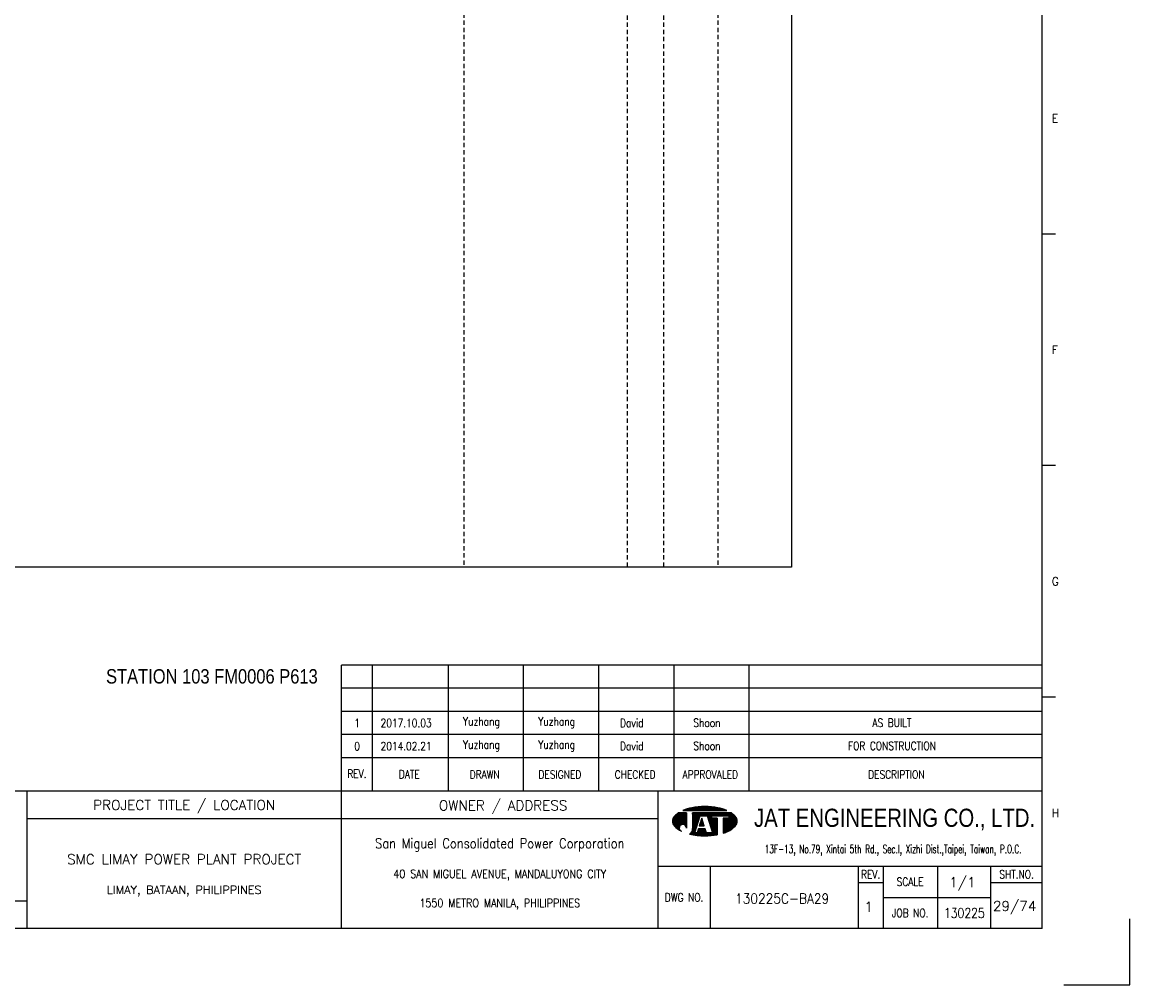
# Model space of a CAD drawing. Extents: x 2362 to 3328, y -139 to 544.
# Tile 3 of 4: x 2943 to 3328, y -139 to 196. Entities that reach past the tile are written whole.
import ezdxf
from ezdxf.enums import TextEntityAlignment as Align

# ---------------------------------------------------------------- set-up
doc = ezdxf.new("R2010")
doc.units = 0
doc.header["$MEASUREMENT"] = 0
doc.linetypes.add('HIDDEN', pattern=[4, 1.5, -1, 1.5])
doc.layers.get('0').update_dxf_attribs({"linetype": 'CONTINUOUS'})
doc.layers.get('DEFPOINTS').update_dxf_attribs({"linetype": 'CONTINUOUS'})
for name, color, linetype in [('B_DIM', 7, 'CONTINUOUS'), ('CON', 4, 'CONTINUOUS'), ('DCS', 7, 'CONTINUOUS'), ('HID', 2, 'HIDDEN'), ('T', 2, 'CONTINUOUS'), ('TEXT', 7, 'CONTINUOUS'), ('圖框CON', 4, 'CONTINUOUS'), ('框線', 6, 'CONTINUOUS')]:
    doc.layers.add(name, color=color, linetype=linetype)
doc.styles.add('AEH', font='simplex', dxfattribs={"width": 0.8, "bigfont": 'ae'})
doc.styles.add('DAYUKP', font='complex', dxfattribs={"bigfont": 'DAYUKP.SHX'})
doc.styles.add('E2', font='simplex.shx', dxfattribs={"height": 2})
doc.styles.add('E3', font='simplex.shx', dxfattribs={"height": 3})
doc.styles.add('ROMANS', font='romans', dxfattribs={"width": 0.8})
doc.styles.add('style3', font='ARIALN.TTF')
doc.styles.add('WMF-Arial0', font='arial.ttf')

# ---------------------------------------------------------------- blocks, each defined once
blk = doc.blocks.new('1880-TITLE_BLK')
at = {"layer": 'TEXT', "color": 2, "linetype": 'Continuous', "style": 'E3'}
for tag, p in [('SCALE', (790.95, 31.17)), ('DWG_NO', (736.41, 26.44)), ('REV', (762.59, 23.97)), ('SHT_NO', (806.74, 23.97))]:
    blk.add_attdef(tag, text='', height=3, dxfattribs=at).set_placement(p, align=Align.MIDDLE)
at = {"layer": 'TEXT', "linetype": 'Continuous', "style": 'E2', "width": 0.6}
for tag, p in [('REV_DATE', (418.65, 19.76)), ('APPR_DATE', (492.93, 19.76))]:
    blk.add_attdef(tag, text='', height=2, dxfattribs=at).set_placement(p, align=Align.MIDDLE_LEFT)
blk = doc.blocks.new('1')
at = {"layer": 'B_DIM'}
for p, q in [((2181.53, 118.11), (1938.08, 118.11)), ((1938.08, 74.29), (1938.08, 118.11)), ((1948.92, 74.29), (1948.92, 118.11)), ((1975.28, 74.29), (1975.28, 118.11)), ((2001.39, 74.29), (2001.39, 118.11)), ((2027.5, 74.29), (2027.5, 118.11)), ((2053.62, 74.29), (2053.62, 118.11)), ((2079.73, 74.29), (2079.73, 118.11)), ((2181.53, 110.07), (1938.08, 110.07)), ((1938.08, 77.93), (1938.08, 104.33)), ((2181.53, 102.03), (1938.08, 102.03)), ((2181.53, 93.99), (1938.08, 93.99)), ((2181.53, 85.95), (1938.08, 85.95))]:
    blk.add_line(p, q, dxfattribs=at)
at = {"layer": 'DEFPOINTS'}
blk.add_lwpolyline([(2189, 7.08), (2211.97, 7.08), (2211.97, 30.05)], dxfattribs=at)
at = {"layer": 'T', "color": 0, "lineweight": -3}
for p, q in [((2053.09, 63.82), (2056.14, 66.87)), ((2053.09, 64.04), (2055.92, 66.87)), ((2053.11, 63.62), (2056.36, 66.87)), ((2053.12, 64.29), (2055.7, 66.87)), ((2053.14, 63.43), (2056.58, 66.87)), ((2053.18, 63.25), (2056.8, 66.87)), ((2053.18, 64.57), (2055.47, 66.87)), ((2053.24, 63.08), (2057.03, 66.87)), ((2053.29, 64.91), (2055.25, 66.87)), ((2053.3, 62.92), (2057.25, 66.87)), ((2053.37, 62.77), (2057.47, 66.87)), ((2053.45, 62.63), (2057.69, 66.87)), ((2053.54, 62.5), (2057.91, 66.86)), ((2053.61, 65.45), (2054.47, 66.31)), ((2053.64, 62.37), (2057.91, 66.64)), ((2053.74, 62.25), (2057.91, 66.42)), ((2053.84, 62.14), (2057.91, 66.2)), ((2053.95, 62.02), (2057.91, 65.98)), ((2054.07, 61.91), (2057.91, 65.75)), ((2054.18, 61.8), (2057.91, 65.53)), ((2056.94, 67.67), (2057.09, 67.82)), ((2057.16, 67.67), (2057.44, 67.95)), ((2057.39, 67.67), (2057.78, 68.07)), ((2057.61, 67.67), (2058.11, 68.18)), ((2057.83, 67.67), (2058.43, 68.27)), ((2058.05, 67.67), (2058.73, 68.35)), ((2058.27, 67.67), (2059.03, 68.43)), ((2058.49, 67.67), (2059.32, 68.49)), ((2058.72, 67.67), (2059.6, 68.55)), ((2058.94, 67.67), (2059.87, 68.6)), ((2059.16, 67.67), (2060.14, 68.65)), ((2059.38, 67.67), (2060.41, 68.7)), ((2059.6, 67.67), (2060.67, 68.74)), ((2059.82, 67.67), (2060.93, 68.77)), ((2060.05, 67.67), (2061.18, 68.81)), ((2060.05, 63.24), (2063.68, 66.87)), ((2060.05, 63.46), (2063.46, 66.87)), ((2060.05, 63.68), (2063.23, 66.87)), ((2060.05, 63.9), (2063.01, 66.87)), ((2060.05, 64.13), (2062.79, 66.87)), ((2060.05, 64.35), (2062.57, 66.87)), ((2060.05, 64.57), (2062.35, 66.87)), ((2060.05, 64.79), (2062.13, 66.87)), ((2060.05, 65.01), (2061.9, 66.87)), ((2060.05, 65.23), (2061.68, 66.87)), ((2060.05, 65.46), (2061.46, 66.87)), ((2060.05, 66.12), (2060.79, 66.87)), ((2060.05, 66.34), (2060.57, 66.87)), ((2060.05, 66.56), (2060.35, 66.87)), ((2060.05, 66.79), (2060.13, 66.87)), ((2060.05, 65.68), (2061.24, 66.87)), ((2060.05, 65.9), (2061.02, 66.87)), ((2060.05, 63.02), (2062.67, 65.64)), ((2060.27, 67.67), (2061.44, 68.84)), ((2060.49, 67.67), (2061.69, 68.87)), ((2060.71, 67.67), (2061.93, 68.89)), ((2060.93, 67.67), (2062.18, 68.91)), ((2061.15, 67.67), (2062.42, 68.93)), ((2061.38, 67.67), (2062.66, 68.95)), ((2061.6, 67.67), (2062.89, 68.97)), ((2061.82, 67.67), (2063.13, 68.98)), ((2062.04, 67.67), (2063.36, 68.99)), ((2062.26, 67.67), (2063.59, 69)), ((2062.48, 67.67), (2063.82, 69)), ((2062.71, 67.67), (2064.04, 69.01)), ((2062.83, 65.8), (2063.9, 66.87)), ((2062.93, 67.67), (2064.27, 69.01)), ((2063.05, 65.8), (2064.12, 66.87)), ((2063.15, 67.67), (2064.49, 69.01)), ((2063.27, 65.8), (2064.34, 66.87)), ((2063.37, 67.67), (2064.71, 69.01)), ((2063.49, 65.8), (2064.56, 66.87)), ((2063.59, 67.67), (2064.92, 69)), ((2063.72, 65.8), (2064.79, 66.87)), ((2063.81, 67.67), (2065.14, 69)), ((2063.94, 65.8), (2065.01, 66.87)), ((2064.04, 67.67), (2065.35, 68.99)), ((2064.16, 65.8), (2065.23, 66.87)), ((2064.26, 67.67), (2065.56, 68.98)), ((2064.38, 65.8), (2065.45, 66.87)), ((2064.48, 67.67), (2065.78, 68.97)), ((2064.6, 65.8), (2065.67, 66.87)), ((2064.7, 67.67), (2065.98, 68.95)), ((2064.82, 65.8), (2065.89, 66.87)), ((2064.92, 67.67), (2066.19, 68.94)), ((2065.05, 65.8), (2066.12, 66.87)), ((2065.14, 67.67), (2066.4, 68.92)), ((2065.16, 65.69), (2066.34, 66.87)), ((2065.22, 65.53), (2066.56, 66.87)), ((2065.27, 65.36), (2066.78, 66.87)), ((2065.32, 65.19), (2067, 66.87)), ((2065.37, 67.67), (2066.6, 68.9)), ((2065.38, 65.02), (2067.22, 66.87)), ((2065.43, 64.85), (2067.45, 66.87)), ((2065.48, 64.69), (2067.67, 66.87)), ((2065.54, 64.52), (2066.74, 65.71)), ((2065.59, 67.67), (2066.8, 68.88)), ((2065.59, 64.35), (2066.74, 65.49)), ((2065.81, 67.67), (2067, 68.86)), ((2066.03, 67.67), (2067.2, 68.84)), ((2066.25, 67.67), (2067.4, 68.82)), ((2066.47, 67.67), (2067.6, 68.79)), ((2066.7, 67.67), (2067.79, 68.77)), ((2066.82, 65.8), (2067.89, 66.87)), ((2066.92, 67.67), (2067.98, 68.74)), ((2067.04, 65.8), (2068.11, 66.87)), ((2067.14, 67.67), (2068.18, 68.71)), ((2067.26, 65.8), (2068.33, 66.87)), ((2067.36, 67.67), (2068.37, 68.68)), ((2067.48, 65.8), (2068.55, 66.87)), ((2067.58, 67.67), (2068.56, 68.64)), ((2067.71, 65.8), (2068.78, 66.87)), ((2067.81, 67.67), (2068.75, 68.61)), ((2067.93, 65.8), (2069, 66.87)), ((2068.03, 67.67), (2068.93, 68.58)), ((2068.15, 65.8), (2069.22, 66.87)), ((2068.25, 67.67), (2069.12, 68.54)), ((2068.37, 65.8), (2069.44, 66.87)), ((2068.47, 67.67), (2069.3, 68.5)), ((2068.59, 65.8), (2069.66, 66.87)), ((2068.69, 67.67), (2069.48, 68.46)), ((2068.81, 65.8), (2069.88, 66.87)), ((2068.91, 67.67), (2069.66, 68.42)), ((2069.04, 65.8), (2070.11, 66.87)), ((2069.14, 67.67), (2069.84, 68.37)), ((2069.26, 65.8), (2070.33, 66.87)), ((2069.36, 67.67), (2070.01, 68.33)), ((2069.48, 65.8), (2070.55, 66.87)), ((2069.58, 67.67), (2070.19, 68.28)), ((2069.7, 65.8), (2070.77, 66.87)), ((2069.8, 67.67), (2070.36, 68.23)), ((2069.92, 65.8), (2070.99, 66.87)), ((2070.02, 67.67), (2070.53, 68.18)), ((2070.14, 65.8), (2071.21, 66.87)), ((2070.24, 67.67), (2070.7, 68.13)), ((2070.37, 65.8), (2071.44, 66.87)), ((2070.47, 67.67), (2070.87, 68.07)), ((2070.59, 65.8), (2071.66, 66.87)), ((2070.69, 67.67), (2071.03, 68.02)), ((2070.75, 63.08), (2074.07, 66.4)), ((2070.75, 62.86), (2074.19, 66.3)), ((2070.75, 62.63), (2074.31, 66.2)), ((2070.75, 62.41), (2074.43, 66.09)), ((2070.75, 62.19), (2074.54, 65.98)), ((2070.75, 61.97), (2074.66, 65.87)), ((2070.75, 61.75), (2074.77, 65.76)), ((2070.75, 61.53), (2074.87, 65.65)), ((2070.75, 61.3), (2074.98, 65.53)), ((2070.81, 65.8), (2071.88, 66.87)), ((2070.91, 67.67), (2071.2, 67.96)), ((2071.03, 65.8), (2072.1, 66.87)), ((2071.13, 67.67), (2071.36, 67.9)), ((2071.25, 65.8), (2072.32, 66.87)), ((2071.35, 67.67), (2071.52, 67.84)), ((2071.47, 65.8), (2072.54, 66.87)), ((2071.57, 67.67), (2071.68, 67.77)), ((2071.7, 65.8), (2072.77, 66.87)), ((2071.8, 67.67), (2071.83, 67.71)), ((2071.92, 65.8), (2072.99, 66.87)), ((2072.14, 65.8), (2073.21, 66.87)), ((2072.36, 65.8), (2073.43, 66.87)), ((2072.58, 65.8), (2073.57, 66.78)), ((2072.62, 65.62), (2073.7, 66.69)), ((2072.62, 65.39), (2073.83, 66.6)), ((2072.62, 65.17), (2073.95, 66.5)), ((2054.29, 61.7), (2057.91, 65.31)), ((2054.41, 61.59), (2057.91, 65.09)), ((2054.53, 61.49), (2057.91, 64.87)), ((2054.65, 61.39), (2057.91, 64.65)), ((2054.78, 61.29), (2055.59, 62.11)), ((2054.9, 61.2), (2055.48, 61.77)), ((2056.12, 62.63), (2057.91, 64.42)), ((2056.46, 62.75), (2057.91, 64.2)), ((2056.7, 62.77), (2057.91, 63.98)), ((2056.9, 62.75), (2057.91, 63.76)), ((2057.08, 62.71), (2057.91, 63.54)), ((2057.23, 62.64), (2057.91, 63.32)), ((2057.37, 62.56), (2057.91, 63.09)), ((2057.5, 62.46), (2057.91, 62.87)), ((2057.61, 62.35), (2057.91, 62.65)), ((2057.7, 62.23), (2057.91, 62.43)), ((2057.79, 62.09), (2057.91, 62.21)), ((2057.85, 61.93), (2057.91, 61.99)), ((2057.89, 61.75), (2057.91, 61.76)), ((2059.09, 59.4), (2061.43, 61.74)), ((2059.86, 60.39), (2061.54, 62.07)), ((2059.98, 60.73), (2061.64, 62.39)), ((2060.03, 61), (2061.74, 62.72)), ((2060.05, 62.8), (2062.57, 65.32)), ((2060.05, 62.57), (2062.47, 64.99)), ((2060.05, 62.35), (2062.36, 64.67)), ((2060.05, 62.13), (2062.26, 64.34)), ((2060.05, 61.91), (2062.16, 64.02)), ((2060.05, 61.69), (2062.05, 63.69)), ((2060.05, 61.46), (2061.95, 63.37)), ((2062.45, 62.32), (2063.71, 63.57)), ((2062.5, 62.58), (2063.65, 63.74)), ((2062.6, 62.91), (2063.6, 63.91)), ((2062.68, 62.32), (2063.76, 63.4)), ((2062.7, 63.23), (2063.55, 64.08)), ((2062.8, 63.56), (2063.49, 64.25)), ((2062.9, 62.32), (2063.81, 63.24)), ((2062.91, 63.88), (2063.44, 64.42)), ((2063.01, 64.2), (2063.39, 64.58)), ((2063.11, 64.53), (2063.33, 64.75)), ((2063.12, 62.32), (2063.87, 63.07)), ((2063.21, 64.85), (2063.28, 64.92)), ((2063.34, 62.32), (2063.92, 62.9)), ((2063.56, 62.32), (2063.97, 62.73)), ((2063.78, 62.32), (2064.03, 62.56)), ((2064.01, 62.32), (2064.08, 62.39)), ((2065.65, 64.18), (2066.74, 65.27)), ((2065.7, 64.01), (2066.74, 65.05)), ((2065.75, 63.84), (2066.9, 65)), ((2065.81, 63.68), (2067.12, 65)), ((2065.86, 63.51), (2067.35, 65)), ((2065.91, 63.34), (2067.57, 65)), ((2065.97, 63.17), (2067.79, 65)), ((2066.02, 63), (2068.01, 65)), ((2066.07, 62.84), (2068.23, 65)), ((2066.13, 62.67), (2068.46, 65)), ((2066.18, 62.5), (2068.61, 64.93)), ((2066.23, 62.33), (2068.61, 64.71)), ((2066.29, 62.16), (2068.61, 64.48)), ((2066.34, 61.99), (2068.61, 64.26)), ((2066.39, 61.83), (2068.61, 64.04)), ((2066.45, 61.66), (2068.61, 63.82)), ((2066.5, 61.49), (2068.61, 63.6)), ((2066.56, 61.32), (2068.61, 63.38)), ((2066.61, 61.15), (2068.61, 63.15)), ((2066.66, 60.99), (2068.61, 62.93)), ((2066.72, 60.82), (2068.61, 62.71)), ((2066.77, 60.65), (2068.61, 62.49)), ((2066.82, 60.48), (2068.61, 62.27)), ((2066.88, 60.31), (2068.61, 62.05)), ((2066.93, 60.14), (2068.61, 61.82)), ((2066.98, 59.98), (2068.61, 61.6)), ((2070.75, 61.08), (2075.08, 65.41)), ((2070.75, 60.86), (2075.17, 65.28)), ((2070.75, 60.64), (2075.25, 65.14)), ((2070.75, 63.96), (2071.78, 65)), ((2070.75, 63.74), (2072, 65)), ((2070.75, 63.52), (2072.22, 65)), ((2070.75, 63.3), (2072.45, 65)), ((2070.75, 64.41), (2071.34, 65)), ((2070.75, 64.19), (2071.56, 65)), ((2070.75, 64.85), (2070.89, 65)), ((2070.75, 64.63), (2071.12, 65)), ((2070.75, 60.42), (2075.33, 64.99)), ((2070.75, 60.2), (2075.39, 64.84)), ((2070.75, 59.97), (2075.45, 64.67)), ((2070.75, 59.75), (2075.5, 64.5)), ((2071.07, 59.85), (2075.53, 64.32)), ((2071.42, 59.97), (2075.56, 64.12)), ((2071.78, 60.12), (2075.57, 63.9)), ((2072.17, 60.28), (2075.55, 63.67)), ((2072.59, 60.48), (2075.51, 63.4)), ((2073.08, 60.75), (2075.42, 63.1)), ((2073.74, 61.19), (2075.24, 62.69)), ((2055.03, 61.11), (2055.46, 61.53)), ((2055.16, 61.01), (2055.47, 61.33)), ((2055.3, 60.93), (2055.52, 61.15)), ((2055.43, 60.84), (2055.59, 60.99)), ((2055.57, 60.76), (2055.67, 60.85)), ((2055.71, 60.67), (2055.76, 60.73)), ((2055.85, 60.59), (2055.88, 60.62)), ((2056, 60.52), (2056, 60.52)), ((2056.14, 60.44), (2056.14, 60.44)), ((2057.91, 61.54), (2057.91, 61.55)), ((2059.28, 59.36), (2061.33, 61.42)), ((2059.46, 59.32), (2061.23, 61.09)), ((2059.64, 59.29), (2061.12, 60.77)), ((2059.83, 59.25), (2061.02, 60.44)), ((2060.02, 59.22), (2060.92, 60.12)), ((2060.05, 61.24), (2060.05, 61.24)), ((2060.21, 59.19), (2060.93, 59.91)), ((2060.4, 59.16), (2061.15, 59.91)), ((2060.59, 59.13), (2061.38, 59.91)), ((2060.78, 59.1), (2061.6, 59.91)), ((2060.98, 59.07), (2063.16, 61.25)), ((2061.17, 59.04), (2063.38, 61.25)), ((2061.37, 59.02), (2063.6, 61.25)), ((2061.57, 59), (2063.82, 61.25)), ((2061.68, 59.99), (2062.94, 61.25)), ((2061.77, 58.97), (2064.04, 61.25)), ((2061.78, 60.32), (2062.71, 61.25)), ((2061.88, 60.64), (2062.49, 61.25)), ((2061.97, 58.95), (2064.27, 61.25)), ((2061.99, 60.96), (2062.27, 61.25)), ((2062.17, 58.94), (2064.45, 61.21)), ((2062.38, 58.92), (2064.51, 61.05)), ((2062.58, 58.9), (2064.56, 60.88)), ((2062.79, 58.89), (2064.61, 60.71)), ((2063, 58.88), (2064.67, 60.54)), ((2063.21, 58.87), (2064.72, 60.37)), ((2063.43, 58.86), (2064.77, 60.2)), ((2063.64, 58.85), (2064.82, 60.03)), ((2063.86, 58.85), (2064.92, 59.91)), ((2064.08, 58.84), (2065.15, 59.91)), ((2064.3, 58.84), (2065.37, 59.91)), ((2064.52, 58.84), (2065.59, 59.91)), ((2064.74, 58.85), (2065.81, 59.91)), ((2064.97, 58.85), (2066.03, 59.91)), ((2065.2, 58.86), (2066.25, 59.91)), ((2065.43, 58.87), (2066.48, 59.91)), ((2065.66, 58.88), (2066.7, 59.91)), ((2065.9, 58.89), (2066.92, 59.91)), ((2066.14, 58.91), (2068.61, 61.38)), ((2066.38, 58.93), (2068.61, 61.16)), ((2066.62, 58.95), (2068.61, 60.94)), ((2066.87, 58.97), (2068.61, 60.72)), ((2067.11, 59), (2068.61, 60.49)), ((2067.37, 59.03), (2068.61, 60.27)), ((2067.62, 59.06), (2068.61, 60.05)), ((2067.88, 59.1), (2068.61, 59.83)), ((2068.14, 59.14), (2068.61, 59.61)), ((2068.4, 59.18), (2068.61, 59.38))]:
    blk.add_line(p, q, dxfattribs=at)
at = {"layer": 'T', "lineweight": -3}
for p, q in [((2057.91, 66.87), (2055.21, 66.87)), ((2056.73, 67.67), (2071.93, 67.67)), ((2057.91, 66.87), (2057.91, 61.52)), ((2073.45, 66.87), (2060.05, 66.87)), ((2060.05, 66.33), (2060.05, 66.87)), ((2060.05, 66.87), (2060.05, 61.23)), ((2060.85, 59.91), (2062.72, 65.8)), ((2062.72, 65.8), (2065.13, 65.8)), ((2063.79, 65.8), (2065.13, 65.8)), ((2065.13, 65.8), (2067, 59.91)), ((2066.74, 65.8), (2072.62, 65.8)), ((2066.74, 65), (2066.74, 65.8)), ((2072.62, 65.8), (2072.62, 65)), ((2061.8, 63.05), (2060.05, 61.24)), ((2063.26, 65), (2062.41, 62.32)), ((2062.41, 62.32), (2064.1, 62.32)), ((2064.1, 62.32), (2063.26, 65)), ((2068.61, 65), (2066.74, 65)), ((2068.61, 65), (2068.61, 59.21)), ((2072.62, 65), (2070.75, 65)), ((2070.75, 65), (2070.75, 59.74)), ((2061.65, 59.91), (2060.85, 59.91)), ((2062.08, 61.25), (2061.65, 59.91)), ((2064.44, 61.25), (2062.08, 61.25)), ((2064.86, 59.91), (2064.44, 61.25)), ((2067, 59.91), (2064.86, 59.91))]:
    blk.add_line(p, q, dxfattribs=at)
for centre, major_axis, start_param, end_param in [((2055.58, 63.92), (1.76, 1.76), 1.614811, 2.356194), ((2059.72, 60.14), (-5.73, 5.73), 6.088179, 6.3272), ((2062.5, 54), (-10.49, 10.49), 5.683021, 5.897183), ((2064.33, 44.23), (-17.52, 17.52), 5.497787, 5.683021), ((2064.33, 44.23), (17.52, 17.52), 0.600164, 0.785398), ((2066.16, 54), (10.49, 10.49), 0.386002, 0.600164), ((2068.93, 60.14), (-5.73, 5.73), 4.668374, 4.907395), ((2073.07, 63.92), (-1.76, 1.76), 3.926991, 4.668374), ((2055.58, 63.92), (-1.76, 1.76), 0.785398, 1.526782), ((2059.72, 67.71), (5.73, 5.73), 3.097578, 3.478972), ((2056.68, 61.54), (-0.868, 0.868), 3.906164, 8.245601), ((2068.93, 67.71), (-5.73, 5.73), 2.781027, 3.185607), ((2073.07, 63.92), (1.76, 1.76), 4.756403, 5.497787), ((2057.88, 61.28), (1.53, 1.53), 4.470635, 5.546585), ((2064.33, 83.62), (17.52, 17.52), 3.710226, 3.926991), ((2064.33, 83.62), (17.52, 17.52), 3.926991, 4.100643), ((2066.16, 73.85), (-10.49, 10.49), 2.670765, 2.781027)]:
    blk.add_ellipse(centre, major_axis=major_axis, ratio=1, start_param=start_param, end_param=end_param, dxfattribs=at)
at = {"layer": '圖框CON'}
for p, q in [((2186.14, 267.8), (2181.53, 267.8)), ((2186.14, 187.4), (2181.53, 187.4)), ((2186.14, 107), (2181.53, 107)), ((2048.1, 48.3), (2181.53, 48.3)), ((2066.14, 48.3), (2066.14, 26.6)), ((2117.55, 48.3), (2117.55, 26.6)), ((2126.28, 48.3), (2126.28, 26.6)), ((2145.25, 26.6), (2145.25, 48.3)), ((2163.72, 26.6), (2163.72, 48.3)), ((2117.55, 42.62), (2126.28, 42.62)), ((2163.72, 42.62), (2181.53, 42.62)), ((2126.28, 37.45), (2163.72, 37.45))]:
    blk.add_line(p, q, dxfattribs=at)
for points in [[(1828.89, 26.6), (1828.89, 74.29)], [(1938.08, 26.6), (1938.08, 74.29)], [(2048.1, 26.6), (2048.1, 74.29)], [(2048.1, 64.75), (1828.89, 64.75)], [(1828.89, 36.15), (1802.67, 36.15), (1651.45, 36.15)]]:
    blk.add_lwpolyline(points, dxfattribs=at)
at = {"layer": '框線'}
for p, q in [((2181.53, 26.6), (2181.53, 669.81)), ((2181.53, 74.29), (1308.62, 74.29)), ((2181.53, 26.6), (1308.62, 26.6))]:
    blk.add_line(p, q, dxfattribs=at)
at = {"style": 'DAYUKP'}
for s, p in [('E', (2184.79, 307.99)), ('F', (2184.79, 227.59)), ('G', (2184.79, 147.19)), ('H', (2184.79, 66.79))]:
    blk.add_text(s, height=2.87, dxfattribs=at).set_placement(p, align=Align.MIDDLE_LEFT)
at = {"style": 'WMF-Arial0', "width": 0.8}
blk.add_text('JAT ENGINEERING CO., LTD.', height=6.3172, dxfattribs=at).set_placement((2130.24, 64.55), align=Align.MIDDLE)
at = {"color": 2, "ltscale": 500, "style": 'ROMANS', "width": 0.85}
blk.add_text('San Miguel Consolidated Power Corporation', height=3.4457, dxfattribs=at).set_placement((1993.09, 56.23), align=Align.MIDDLE_CENTER)
at = {"color": 2, "ltscale": 500, "style": 'ROMANS'}
for s, height, p in [('SMC LIMAY POWER PLANT PROJECT', 3.4457, (1883.48, 50.7)), ('LIMAY, BATAAN, PHILIPPINES', 2.8714, (1883.48, 40.08))]:
    blk.add_text(s, height=height, dxfattribs=at).set_placement(p, align=Align.MIDDLE_CENTER)
at = {"color": 4, "ltscale": 500, "style": 'ROMANS', "width": 0.85}
for s, p in [('40 SAN MIGUEL AVENUE, MANDALUYONG CITY', (1993.09, 45.61)), ('1550 METRO MANILA, PHILIPPINES', (1993.09, 35.51))]:
    blk.add_text(s, height=2.8714, dxfattribs=at).set_placement(p, align=Align.MIDDLE_CENTER)
at = {"layer": 'B_DIM', "style": 'AEH', "width": 0.8}
for s, height, p in [('REV.', 2.871, (1943.45, 80.37)), ('DATE', 2.871, (1961.68, 80.21)), ('DRAWN', 2.871, (1987.87, 80.12)), ('DESIGNED', 2.871, (2013.98, 80.12)), ('CHECKED', 2.871, (2040.1, 80.12)), ('APPROVALED', 2.871, (2066.21, 80.12)), ('DESCRIPTION', 2.8714, (2130.87, 80.12))]:
    blk.add_text(s, height=height, dxfattribs=at).set_placement(p, align=Align.MIDDLE)
at = {"layer": 'HID', "ltscale": 500, "style": 'ROMANS'}
for s, p in [('PROJECT TITLE / LOCATION', (1883.48, 69.28)), ('OWNER / ADDRESS', (1994.25, 69.12))]:
    blk.add_text(s, height=3.4457, dxfattribs=at).set_placement(p, align=Align.MIDDLE)
at = {"layer": 'HID', "color": 7, "style": 'ROMANS', "width": 0.8}
for s, p in [('REV.', (2121.92, 45.46)), ('SHT.NO.', (2172.62, 45.46)), ('SCALE', (2135.64, 42.87)), ('DWG NO.', (2057.12, 37.45)), ('JOB NO.', (2135.64, 32.03))]:
    blk.add_text(s, height=2.871, dxfattribs=at).set_placement(p, align=Align.MIDDLE)
at = {"layer": 'T', "color": 2, "ltscale": 500, "style": 'ROMANS', "width": 0.65}
blk.add_text('13F-13, No.79, Xintai 5th Rd., Sec.I, Xizhi Dist.,Taipei, Taiwan, P.O.C.', height=2.8714, dxfattribs=at).set_placement((2129.74, 52.81), align=Align.CENTER)

msp = doc.modelspace()

# ---------------------------------------------------------------- linework, layer by layer
at = {"layer": 'CON'}
msp.add_lwpolyline([(2496.26, 506.24), (3210.26, 506.24), (3210.26, 6.44), (2496.26, 6.44)], close=True, dxfattribs=at)
at = {"layer": 'HID'}
for p, q in [((3096.51, 506.24), (3096.51, 6.44)), ((3153.21, 505.54), (3153.21, 6.44)), ((3165.81, 505.54), (3165.81, 6.44)), ((3184.71, 506.24), (3184.71, 6.44))]:
    msp.add_line(p, q, dxfattribs=at)

# ---------------------------------------------------------------- block references
msp.add_blockref('1', (1115.86, -145.7))
at = {"layer": 'TEXT', "color": 0}
ref = msp.add_blockref('1880-TITLE_BLK', (2361.21, -139.04), dxfattribs=dict(at, xscale=1.148576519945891, yscale=1.148576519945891, zscale=1.148576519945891))
ref.add_attrib('DWG_NO', '130225C-BA29', dxfattribs={"color": 2, "linetype": 'Continuous', "height": 3.4457, "style": 'E3', "width": 0.9}).set_placement((3207.03, -108.66), align=Align.MIDDLE)
ref.add_attrib('REV', '1', dxfattribs={"color": 2, "linetype": 'Continuous', "height": 3.45, "style": 'E3'}).set_placement((3237.1, -111.5), align=Align.MIDDLE)
ref.add_attrib('SCALE', '1/1', dxfattribs={"color": 2, "linetype": 'Continuous', "height": 3.446, "style": 'E3'}).set_placement((3269.67, -103.24), align=Align.MIDDLE)
ref.add_attrib('SHT_NO', '29/74', dxfattribs={"color": 2, "linetype": 'Continuous', "height": 3.446, "style": 'E3'}).set_placement((3287.81, -111.5), align=Align.MIDDLE)

# ---------------------------------------------------------------- texts
at = {"layer": 'DCS', "linetype": 'ByBlock', "style": 'style3'}
msp.add_text('STATION 103 FM0006 P613', height=5, dxfattribs=at).set_placement((2972.18, -33.99))
at = {"layer": 'T', "style": 'AEH', "width": 0.8}
for s, height, p in [('1', 2.87, (3059.39, -47.72)), ('2017.10.03', 2.871, (3076.4, -47.69)), ('Yuzhang', 2.871, (3102.59, -47.61)), ('Yuzhang', 2.871, (3128.71, -47.61)), ('David', 2.871, (3154.82, -47.61)), ('Shoon', 2.871, (3180.93, -47.61)), ('AS BUILT', 2.871, (3245.2, -47.61)), ('2014.02.21', 2.871, (3076.4, -55.73)), ('Yuzhang', 2.871, (3102.59, -55.65)), ('Yuzhang', 2.871, (3128.71, -55.65)), ('David', 2.871, (3154.82, -55.65)), ('Shoon', 2.871, (3180.93, -55.65)), ('FOR CONSTRUCTION', 2.8714, (3245.2, -55.65)), ('0', 2.87, (3059.39, -55.76))]:
    msp.add_text(s, height=height, dxfattribs=at).set_placement(p, align=Align.MIDDLE)
at = {"layer": 'TEXT', "color": 2, "style": 'E3', "width": 0.8}
msp.add_text('130225', height=3.446, dxfattribs=at).set_placement((3270.34, -113.67), align=Align.MIDDLE_CENTER)

doc.saveas('drawing.dxf')
